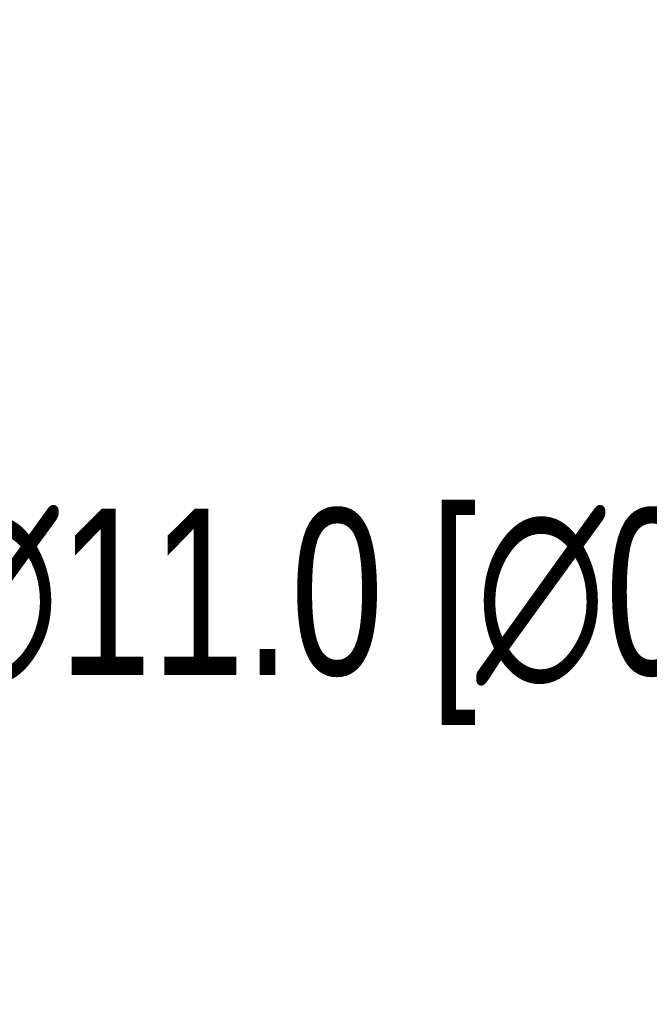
# Model space of a CAD drawing. Header units: millimetres. Extents: x 0 to 1262, y 0 to 420.
# Tile 46 of 100: x 763 to 776, y 149 to 169. Entities that reach past the tile are written whole.
import ezdxf

# ---------------------------------------------------------------- set-up
doc = ezdxf.new("R2010")
doc.units = ezdxf.units.MM
doc.header["$PDSIZE"] = -1
doc.layers.add('SLD-0', color=7, linetype='Continuous')
doc.styles.add('SLDTEXTSTYLE0', font='TXT', dxfattribs={"width": 0.75})
doc.dimstyles.new('SLDDIMSTYLE8', dxfattribs={"dimtxt": 3.5, "dimasz": 3.2, "dimexe": 0, "dimexo": 0.0625, "dimgap": 0.875, "dimtad": 0, "dimtih": 1, "dimtoh": 1, "dimdec": 1, "dimlfac": 3, "dimrnd": 1e-09, "dimzin": 4, "dimdsep": 46, "dimtxsty": 'SLDTEXTSTYLE0', "dimblk1": 'NONE', "dimsah": 1, "dimcen": 0, "dimadec": 0, "dimazin": 1, "dimtfac": 1, "dimtdec": 1, "dimtmove": 0, "dimatfit": 3, "dimldrblk": 'NONE', "dimfxl": 1, "dimfrac": 2, "dimtolj": 1, "dimtzin": 12, "dimarcsym": 0})

# ---------------------------------------------------------------- blocks, each defined once
blk = doc.blocks.new('*D106')
at = {"layer": 'Defpoints', "color": 0, "transparency": 16777216}
for p in [(735.615, 174.597), (738.207, 172.004)]:
    blk.add_point(p, dxfattribs=at)
at = {"layer": 'SLD-0', "color": 0, "lineweight": -2, "transparency": 16777216}
for p, q in [((735.615, 174.597), (738.207, 172.004)), ((752.893, 157.318), (740.47, 169.741)), ((756.093, 157.318), (752.893, 157.318))]:
    blk.add_line(p, q, dxfattribs=at)
at = {"layer": 'SLD-0', "color": 0, "transparency": 16777216}
blk.add_solid([(740.847, 170.118), (740.093, 169.364), (738.207, 172.004)], dxfattribs=at)
at = {"layer": 'SLD-0', "color": 0, "transparency": 16777216, "insert": (756.968, 159.068), "char_height": 3.5, "attachment_point": 1, "style": 'SLDTEXTSTYLE0'}
blk.add_mtext('\\A1;3X∅11.0 [∅0.43]', dxfattribs=at)
blk = doc.blocks.new('_None')

msp = doc.modelspace()

# ---------------------------------------------------------------- dimensions: what is measured, and where the dimension line sits
at = {"layer": 'SLD-0', "color": 250}
dim = msp.add_diameter_dim_2p(p1=(735.614616, 174.596782), p2=(738.207341, 172.004057), text='3X<>', dimstyle='SLDDIMSTYLE8', dxfattribs=at)
dim.commit()
dim.dimension.update_dxf_attribs({"geometry": '*D106', "text_midpoint": (772.280872, 157.318026), "dimtype": 163})

doc.saveas('drawing.dxf')
